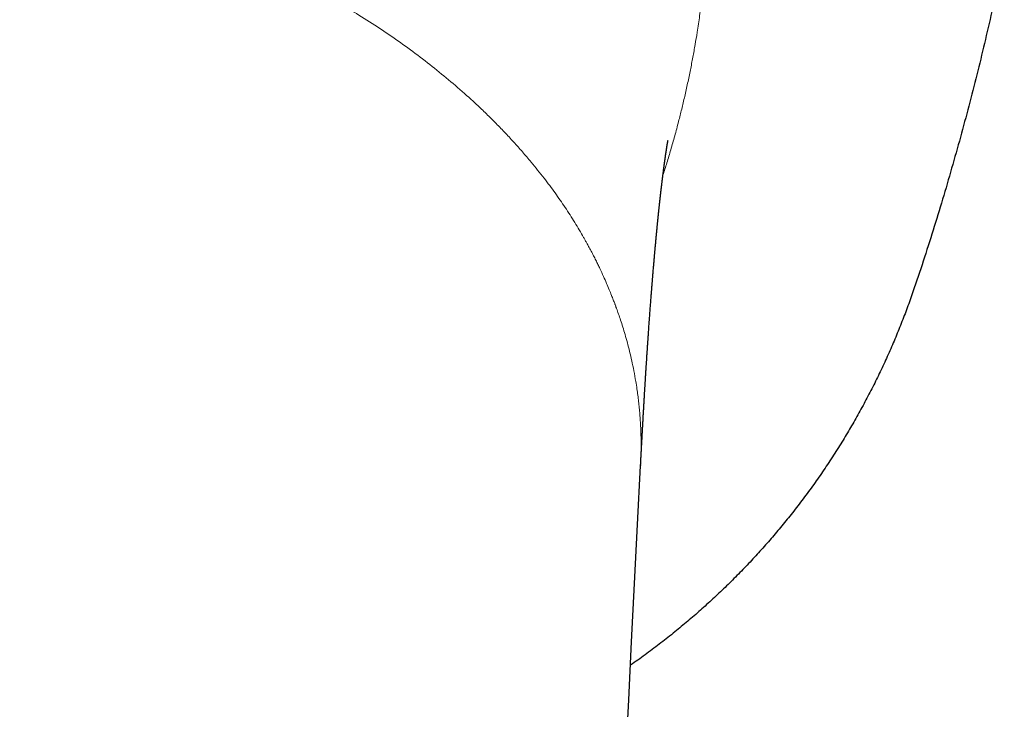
# Model space of a CAD drawing. Header units: millimetres. Extents: x 8 to 646, y 12 to 530.
# Tile 5 of 45: x 337 to 358, y 219 to 233. Entities that reach past the tile are written whole.
import ezdxf

# ---------------------------------------------------------------- set-up
doc = ezdxf.new("R2010")
doc.units = ezdxf.units.MM

msp = doc.modelspace()

# ---------------------------------------------------------------- linework, layer by layer
at = {"color": 7, "linetype": 'Continuous', "lineweight": 30}
msp.add_line((350.585, 223.759), (350.584, 223.75), dxfattribs=at)
at = {"color": 7, "linetype": 'Continuous', "lineweight": 30, "flags": 128}
msp.add_lwpolyline([(350.27, 217.568), (350.333, 218.787), (350.395, 220.017), (350.458, 221.257), (350.522, 222.507), (350.585, 223.75)], dxfattribs=at)
at = {"color": 8, "linetype": 'Continuous', "lineweight": 0}
for points, knots in [([(351.058, 229.913), (351.059, 229.914), (351.088, 230.003), (351.144, 230.184), (351.228, 230.462), (351.311, 230.754), (351.388, 231.041), (351.458, 231.321), (351.523, 231.593), (351.584, 231.87), (351.642, 232.147), (351.695, 232.419), (351.743, 232.686), (351.791, 232.979), (351.839, 233.298), (351.885, 233.64), (351.923, 233.972), (351.955, 234.295), (351.981, 234.607), (352.001, 234.91), (352.016, 235.202), (352.026, 235.474), (352.032, 235.725), (352.034, 235.899), (352.035, 236.01), (352.035, 236.06), (352.035, 236.11), (352.035, 236.16), (352.034, 236.209), (352.034, 236.258), (352.033, 236.355), (352.031, 236.505), (352.025, 236.713), (352.016, 236.937), (352.005, 237.175), (351.989, 237.427), (351.969, 237.692), (351.944, 237.97), (351.914, 238.262), (351.877, 238.568), (351.834, 238.888), (351.783, 239.222), (351.724, 239.569), (351.658, 239.914), (351.587, 240.256), (351.532, 240.503), (351.493, 240.667), (351.474, 240.745), (351.455, 240.823), (351.435, 240.901), (351.415, 240.98), (351.395, 241.06), (351.351, 241.227), (351.282, 241.479), (351.185, 241.808), (351.086, 242.126), (350.985, 242.432), (350.883, 242.724), (350.782, 243.002), (350.68, 243.267), (350.579, 243.521), (350.482, 243.756), (350.39, 243.972), (350.302, 244.171), (350.216, 244.361), (350.131, 244.542), (350.048, 244.715), (349.967, 244.88), (349.889, 245.036), (349.786, 245.237), (349.653, 245.488), (349.484, 245.794), (349.303, 246.11), (349.109, 246.434), (348.902, 246.765), (348.706, 247.066), (348.525, 247.335), (348.361, 247.57), (348.19, 247.808), (348.013, 248.049), (347.828, 248.292), (347.64, 248.531), (347.444, 248.775), (347.242, 249.018), (347.037, 249.258), (346.839, 249.482), (346.65, 249.692), (346.47, 249.887), (346.306, 250.061), (346.157, 250.216), (346.023, 250.353), (345.91, 250.467), (345.816, 250.559), (345.76, 250.615), (345.726, 250.648), (345.712, 250.662), (345.698, 250.676), (345.684, 250.689), (345.67, 250.703), (345.657, 250.716), (345.643, 250.729), (345.57, 250.8), (345.433, 250.931), (345.226, 251.125), (345.006, 251.326), (344.773, 251.533), (344.526, 251.747), (344.265, 251.966), (343.988, 252.193), (343.693, 252.427), (343.38, 252.667), (343.089, 252.882), (342.826, 253.071), (342.656, 253.19), (342.546, 253.266), (342.499, 253.298), (342.452, 253.331), (342.404, 253.363), (342.357, 253.396), (342.308, 253.428), (342.26, 253.46), (342.124, 253.551), (341.905, 253.694), (341.604, 253.885), (341.315, 254.062), (341.036, 254.227), (340.771, 254.379), (340.52, 254.518), (340.282, 254.647), (340.057, 254.765), (339.843, 254.874), (339.641, 254.974), (339.451, 255.066), (339.275, 255.149), (339.113, 255.224), (338.977, 255.285), (338.864, 255.335), (338.773, 255.375), (338.681, 255.415), (338.617, 255.442), (338.576, 255.459), (338.565, 255.464), (338.553, 255.469), (338.542, 255.473), (338.531, 255.478), (338.449, 255.512), (338.292, 255.577), (338.054, 255.672), (337.802, 255.768), (337.536, 255.865), (337.257, 255.963), (336.963, 256.061), (336.652, 256.159), (336.324, 256.257), (335.978, 256.353), (335.7, 256.425), (335.496, 256.475), (335.369, 256.505), (335.24, 256.535), (335.11, 256.564), (334.978, 256.593), (334.844, 256.621), (334.644, 256.661), (334.383, 256.71), (334.065, 256.765), (333.76, 256.813), (333.466, 256.854), (333.186, 256.889), (332.921, 256.918), (332.669, 256.942), (332.429, 256.962), (332.201, 256.979), (331.983, 256.992), (331.777, 257.002), (331.584, 257.009), (331.404, 257.014), (331.238, 257.018), (331.084, 257.019), (330.986, 257.02), (330.939, 257.02)], [0, 0, 0, 0, 0.0001152, 0.0072175, 0.0146872, 0.022524, 0.0307278, 0.0376811, 0.0448779, 0.0523176, 0.0596424, 0.0667769, 0.0737682, 0.0806162, 0.089798, 0.0987092, 0.1073497, 0.1157196, 0.1238192, 0.1316487, 0.1392081, 0.1464978, 0.1526896, 0.1586727, 0.1599872, 0.1612912, 0.1625846, 0.1638676, 0.16514, 0.166402, 0.1676534, 0.1726483, 0.1780351, 0.1838138, 0.1899842, 0.1965461, 0.203372, 0.2105753, 0.2181559, 0.2261137, 0.2344485, 0.24316, 0.2522482, 0.2617127, 0.2703526, 0.2792836, 0.2813286, 0.2833882, 0.2854625, 0.2875514, 0.2896549, 0.2917732, 0.293906, 0.3030525, 0.3119137, 0.3204897, 0.3287807, 0.3367868, 0.3443727, 0.3516841, 0.3587212, 0.3654839, 0.3712904, 0.3768783, 0.3822479, 0.3873992, 0.3923321, 0.397047, 0.4015437, 0.4058223, 0.4144636, 0.4234564, 0.4328007, 0.4424963, 0.4525428, 0.46294, 0.4701397, 0.4774982, 0.4850152, 0.4926909, 0.5005254, 0.5084468, 0.5160904, 0.5246063, 0.5326898, 0.540341, 0.5475598, 0.5543464, 0.5607006, 0.5659348, 0.5708342, 0.575399, 0.5782284, 0.580912, 0.5814221, 0.5819265, 0.5824252, 0.5829183, 0.5834059, 0.5838878, 0.5843641, 0.5848347, 0.5917044, 0.5989365, 0.6065309, 0.6144876, 0.6228068, 0.6314884, 0.6405328, 0.6501958, 0.6602413, 0.6706695, 0.6777619, 0.685021, 0.6864665, 0.6879184, 0.6893768, 0.6908416, 0.6923128, 0.6937905, 0.6952746, 0.696765, 0.7062168, 0.7152543, 0.7238776, 0.7320866, 0.7398813, 0.7471338, 0.7539871, 0.7604414, 0.7664969, 0.7722531, 0.7775962, 0.7825265, 0.7870441, 0.7911492, 0.7938973, 0.7964235, 0.7987279, 0.8014299, 0.8017551, 0.8020737, 0.8023856, 0.8026909, 0.8029896, 0.8032816, 0.8094361, 0.8159253, 0.822749, 0.8299071, 0.8373996, 0.8452264, 0.8533873, 0.8621135, 0.8711917, 0.8806221, 0.8838769, 0.8871717, 0.8905064, 0.893881, 0.8972957, 0.9007502, 0.9042448, 0.9127215, 0.9208675, 0.9286828, 0.9361672, 0.9433209, 0.9500249, 0.9564099, 0.9624759, 0.968223, 0.9737586, 0.9789621, 0.9838336, 0.9883732, 0.9925807, 0.9964563, 1, 1, 1, 1]), ([(330.939, 236.854), (330.988, 236.854), (331.093, 236.853), (331.259, 236.852), (331.444, 236.85), (331.649, 236.846), (331.872, 236.84), (332.114, 236.831), (332.385, 236.82), (332.685, 236.804), (333.016, 236.784), (333.37, 236.757), (333.746, 236.725), (334.12, 236.688), (334.489, 236.647), (334.852, 236.602), (335.229, 236.551), (335.621, 236.492), (336.026, 236.426), (336.406, 236.358), (336.76, 236.29), (337.071, 236.227), (337.289, 236.18), (337.412, 236.152), (337.45, 236.144), (337.489, 236.135), (337.528, 236.126), (337.566, 236.117), (337.794, 236.065), (338.229, 235.96), (338.866, 235.789), (339.512, 235.598), (340.149, 235.391), (340.774, 235.169), (341.389, 234.933), (341.947, 234.7), (342.453, 234.473), (342.907, 234.256), (343.351, 234.032), (343.782, 233.8), (344.2, 233.562), (344.624, 233.306), (345.054, 233.03), (345.489, 232.732), (345.909, 232.424), (346.314, 232.106), (346.704, 231.779), (347.026, 231.491), (347.287, 231.244), (347.493, 231.04), (347.694, 230.833), (347.889, 230.624), (348.078, 230.412), (348.248, 230.213), (348.4, 230.027), (348.532, 229.86), (348.655, 229.698), (348.769, 229.542), (348.878, 229.388), (349.02, 229.179), (349.189, 228.917), (349.328, 228.683), (349.41, 228.536), (349.446, 228.473), (349.488, 228.396), (349.535, 228.307), (349.586, 228.209), (349.634, 228.115), (349.679, 228.024), (349.733, 227.91), (349.795, 227.776), (349.861, 227.627), (349.918, 227.492), (349.965, 227.376), (350.003, 227.278), (350.028, 227.214), (350.043, 227.174), (350.05, 227.156), (350.056, 227.138), (350.062, 227.121), (350.068, 227.105), (350.086, 227.055), (350.117, 226.968), (350.162, 226.837), (350.208, 226.692), (350.256, 226.532), (350.305, 226.36), (350.353, 226.174), (350.399, 225.976), (350.443, 225.763), (350.479, 225.564), (350.507, 225.391), (350.526, 225.249), (350.543, 225.115), (350.557, 224.981), (350.569, 224.847), (350.583, 224.652), (350.595, 224.395), (350.597, 224.088), (350.592, 223.876), (350.585, 223.769), (350.585, 223.759)], [0, 0, 0, 0, 0.004848, 0.010323, 0.016425, 0.023153, 0.030509, 0.038491, 0.0471, 0.057294, 0.068247, 0.079958, 0.092427, 0.105654, 0.117255, 0.129382, 0.142036, 0.155216, 0.168921, 0.183152, 0.19401, 0.205155, 0.215201, 0.216533, 0.217869, 0.219209, 0.220552, 0.221899, 0.223177, 0.24428, 0.267404, 0.290527, 0.313648, 0.336762, 0.359869, 0.382967, 0.401109, 0.419246, 0.437377, 0.455351, 0.473023, 0.490694, 0.510777, 0.530861, 0.550945, 0.571028, 0.591107, 0.611181, 0.622824, 0.634642, 0.646457, 0.658268, 0.670076, 0.68188, 0.691152, 0.700422, 0.708891, 0.717145, 0.72527, 0.733268, 0.749937, 0.766023, 0.769114, 0.772182, 0.775651, 0.780747, 0.785655, 0.790375, 0.794908, 0.799252, 0.807379, 0.814755, 0.821381, 0.827256, 0.831806, 0.835775, 0.836718, 0.837622, 0.838486, 0.83931, 0.840094, 0.840839, 0.846535, 0.852903, 0.859942, 0.867652, 0.876032, 0.884916, 0.894445, 0.90462, 0.915441, 0.922978, 0.929353, 0.935727, 0.942101, 0.948475, 0.954848, 0.969867, 0.984884, 0.998504, 1, 1, 1, 1])]:
    msp.add_open_spline(points, degree=3, knots=knots, dxfattribs=at)
at = {"color": 7, "linetype": 'Continuous', "lineweight": 30}
for points, knots in [([(358.306, 234.637), (358.274, 234.478), (358.195, 234.092), (358.061, 233.478), (357.906, 232.801), (357.744, 232.131), (357.575, 231.467), (357.398, 230.805), (357.213, 230.146), (357.02, 229.487), (356.821, 228.831), (356.613, 228.176), (356.432, 227.629), (356.277, 227.188), (356.151, 226.854), (356.018, 226.522), (355.878, 226.194), (355.73, 225.868), (355.575, 225.546), (355.412, 225.228), (355.243, 224.913), (355.066, 224.602), (354.88, 224.29), (354.683, 223.978), (354.476, 223.664), (354.261, 223.356), (354.039, 223.053), (353.813, 222.76), (353.586, 222.478), (353.356, 222.206), (353.12, 221.939), (352.878, 221.677), (352.631, 221.421), (352.378, 221.171), (352.119, 220.926), (351.855, 220.687), (351.586, 220.453), (351.307, 220.222), (351.018, 219.994), (350.718, 219.769), (350.502, 219.611), (350.384, 219.531), (350.37, 219.521)], [0, 0, 0, 0, 0.027608, 0.067452, 0.107291, 0.14629, 0.185291, 0.224292, 0.263291, 0.302376, 0.341465, 0.380552, 0.419635, 0.439982, 0.460336, 0.480692, 0.501045, 0.52139, 0.541739, 0.562096, 0.582456, 0.602813, 0.623162, 0.644555, 0.665958, 0.687363, 0.708766, 0.730159, 0.750437, 0.770722, 0.79101, 0.811295, 0.831573, 0.85185, 0.872134, 0.892421, 0.912705, 0.932982, 0.954315, 0.975657, 0.997002, 1, 1, 1, 1]), ([(350.585, 223.759), (350.586, 223.77), (350.587, 223.801), (350.59, 223.849), (350.592, 223.899), (350.594, 223.941), (350.596, 223.972), (350.597, 223.993), (350.598, 224.008), (350.599, 224.022), (350.6, 224.038), (350.6, 224.055), (350.602, 224.079), (350.603, 224.109), (350.605, 224.145), (350.608, 224.201), (350.612, 224.276), (350.617, 224.367), (350.622, 224.456), (350.627, 224.541), (350.631, 224.624), (350.636, 224.705), (350.64, 224.787), (350.645, 224.87), (350.65, 224.95), (350.654, 225.026), (350.659, 225.102), (350.663, 225.181), (350.667, 225.246), (350.67, 225.291), (350.671, 225.315), (350.672, 225.335), (350.674, 225.354), (350.675, 225.376), (350.677, 225.403), (350.679, 225.435), (350.681, 225.47), (350.683, 225.504), (350.685, 225.535), (350.687, 225.566), (350.689, 225.599), (350.691, 225.635), (350.693, 225.67), (350.695, 225.702), (350.697, 225.734), (350.699, 225.77), (350.702, 225.807), (350.704, 225.842), (350.706, 225.869), (350.707, 225.891), (350.708, 225.909), (350.709, 225.928), (350.711, 225.949), (350.713, 225.975), (350.715, 226.006), (350.717, 226.042), (350.719, 226.08), (350.722, 226.119), (350.724, 226.156), (350.727, 226.188), (350.729, 226.218), (350.731, 226.25), (350.733, 226.287), (350.736, 226.328), (350.739, 226.367), (350.741, 226.402), (350.743, 226.434), (350.745, 226.467), (350.748, 226.502), (350.75, 226.537), (350.753, 226.571), (350.755, 226.611), (350.759, 226.661), (350.763, 226.719), (350.767, 226.78), (350.772, 226.84), (350.777, 226.916), (350.784, 227.005), (350.791, 227.106), (350.799, 227.206), (350.807, 227.306), (350.813, 227.384), (350.817, 227.442), (350.82, 227.481), (350.823, 227.519), (350.825, 227.547), (350.827, 227.566), (350.828, 227.579), (350.829, 227.594), (350.831, 227.611), (350.832, 227.632), (350.834, 227.654), (350.836, 227.673), (350.837, 227.69), (350.838, 227.707), (350.84, 227.726), (350.841, 227.745), (350.843, 227.762), (350.844, 227.776), (350.845, 227.788), (350.846, 227.8), (350.847, 227.816), (350.849, 227.833), (350.85, 227.851), (350.851, 227.866), (350.854, 227.893), (350.857, 227.93), (350.861, 227.976), (350.864, 228.018), (350.868, 228.057), (350.871, 228.1), (350.875, 228.143), (350.879, 228.19), (350.883, 228.229), (350.885, 228.261), (350.888, 228.287), (350.89, 228.313), (350.892, 228.339), (350.895, 228.364), (350.897, 228.385), (350.898, 228.403), (350.9, 228.421), (350.901, 228.438), (350.903, 228.456), (350.905, 228.472), (350.906, 228.489), (350.908, 228.507), (350.91, 228.526), (350.911, 228.543), (350.913, 228.559), (350.914, 228.578), (350.916, 228.598), (350.918, 228.615), (350.919, 228.63), (350.921, 228.644), (350.922, 228.66), (350.924, 228.676), (350.925, 228.692), (350.927, 228.709), (350.928, 228.722), (350.929, 228.734), (350.931, 228.747), (350.933, 228.768), (350.935, 228.795), (350.938, 228.826), (350.941, 228.856), (350.944, 228.885), (350.947, 228.916), (350.95, 228.948), (350.953, 228.978), (350.956, 229), (350.958, 229.019), (350.959, 229.037), (350.961, 229.053), (350.963, 229.067), (350.964, 229.08), (350.965, 229.094), (350.967, 229.109), (350.968, 229.123), (350.97, 229.135), (350.971, 229.15), (350.973, 229.168), (350.975, 229.19), (350.978, 229.213), (350.98, 229.238), (350.983, 229.26), (350.985, 229.279), (350.986, 229.29), (350.987, 229.3), (350.988, 229.308), (350.989, 229.317), (350.99, 229.327), (350.991, 229.339), (350.993, 229.352), (350.994, 229.363), (350.995, 229.374), (350.996, 229.386), (350.998, 229.4), (350.999, 229.413), (351.001, 229.424), (351.002, 229.434), (351.003, 229.445), (351.004, 229.458), (351.006, 229.473), (351.008, 229.488), (351.009, 229.5), (351.01, 229.51), (351.011, 229.519), (351.012, 229.528), (351.014, 229.539), (351.015, 229.551), (351.016, 229.562), (351.017, 229.572), (351.018, 229.581), (351.019, 229.59), (351.021, 229.601), (351.022, 229.612), (351.023, 229.622), (351.024, 229.631), (351.025, 229.641), (351.027, 229.652), (351.028, 229.665), (351.03, 229.679), (351.031, 229.692), (351.033, 229.703), (351.034, 229.712), (351.035, 229.724), (351.037, 229.74), (351.04, 229.76), (351.042, 229.78), (351.044, 229.799), (351.046, 229.817), (351.048, 229.831), (351.05, 229.843), (351.051, 229.855), (351.053, 229.867), (351.054, 229.876), (351.055, 229.884), (351.056, 229.892), (351.057, 229.902), (351.059, 229.919), (351.061, 229.937), (351.064, 229.958), (351.067, 229.978), (351.069, 229.998), (351.072, 230.019), (351.074, 230.038), (351.077, 230.058), (351.08, 230.077), (351.082, 230.095), (351.085, 230.115), (351.087, 230.132), (351.089, 230.149), (351.092, 230.166), (351.094, 230.181), (351.095, 230.195), (351.097, 230.206), (351.099, 230.218), (351.1, 230.23), (351.102, 230.24), (351.103, 230.25), (351.105, 230.262), (351.107, 230.274), (351.108, 230.284), (351.109, 230.294), (351.111, 230.302), (351.112, 230.312), (351.114, 230.322), (351.115, 230.332), (351.116, 230.342), (351.118, 230.353), (351.12, 230.364), (351.121, 230.373), (351.122, 230.382), (351.124, 230.39), (351.125, 230.399), (351.126, 230.407), (351.127, 230.413), (351.128, 230.421), (351.129, 230.429), (351.131, 230.437), (351.132, 230.444), (351.133, 230.45), (351.134, 230.457), (351.135, 230.465), (351.136, 230.472), (351.137, 230.478), (351.138, 230.482), (351.138, 230.486), (351.139, 230.49), (351.14, 230.495), (351.14, 230.5), (351.141, 230.505), (351.142, 230.509), (351.143, 230.514), (351.144, 230.52), (351.144, 230.525), (351.145, 230.531), (351.146, 230.535), (351.147, 230.539), (351.148, 230.544), (351.148, 230.549), (351.149, 230.554), (351.15, 230.559), (351.151, 230.563), (351.151, 230.567), (351.152, 230.57), (351.152, 230.574), (351.153, 230.578), (351.154, 230.582), (351.154, 230.585), (351.155, 230.589), (351.156, 230.594), (351.157, 230.6), (351.158, 230.605), (351.158, 230.609), (351.159, 230.615), (351.16, 230.62), (351.161, 230.625), (351.162, 230.629), (351.163, 230.634), (351.163, 230.638), (351.164, 230.64), (351.165, 230.644), (351.165, 230.647), (351.166, 230.649), (351.166, 230.651), (351.166, 230.653), (351.166, 230.654), (351.167, 230.655), (351.167, 230.656), (351.167, 230.656), (351.167, 230.656), (351.167, 230.656)], [0, 0, 0, 0, 0.002843, 0.008149, 0.012624, 0.016269, 0.019082, 0.02078, 0.021958, 0.023158, 0.02453, 0.026075, 0.027792, 0.030841, 0.034132, 0.037382, 0.045877, 0.054345, 0.062028, 0.069821, 0.077479, 0.084767, 0.091927, 0.100022, 0.107543, 0.114154, 0.121099, 0.128497, 0.136497, 0.139097, 0.141398, 0.143196, 0.144747, 0.146783, 0.149352, 0.152306, 0.156, 0.159168, 0.162023, 0.164876, 0.168033, 0.171588, 0.175043, 0.178115, 0.180867, 0.184207, 0.188576, 0.191683, 0.194288, 0.196425, 0.198177, 0.199622, 0.201779, 0.204355, 0.207457, 0.210843, 0.214773, 0.218757, 0.222494, 0.225634, 0.228292, 0.231403, 0.235281, 0.239472, 0.243539, 0.247017, 0.250082, 0.253322, 0.256995, 0.260735, 0.264122, 0.267456, 0.27302, 0.279408, 0.285481, 0.291871, 0.298368, 0.309471, 0.319939, 0.331028, 0.341822, 0.352559, 0.356739, 0.361298, 0.365693, 0.369382, 0.370858, 0.372274, 0.373764, 0.375751, 0.378267, 0.380959, 0.38313, 0.384877, 0.3868, 0.388988, 0.391389, 0.393441, 0.394986, 0.396163, 0.397578, 0.399418, 0.401611, 0.403676, 0.405519, 0.407137, 0.413111, 0.418737, 0.423498, 0.42818, 0.432879, 0.439081, 0.444148, 0.450076, 0.453427, 0.456274, 0.459739, 0.463284, 0.466399, 0.469039, 0.47128, 0.473317, 0.475886, 0.478191, 0.48012, 0.482239, 0.484685, 0.487326, 0.489511, 0.49136, 0.493736, 0.496975, 0.49924, 0.500817, 0.502732, 0.505013, 0.507067, 0.509352, 0.511766, 0.513649, 0.515018, 0.51669, 0.518799, 0.523899, 0.527822, 0.531764, 0.536425, 0.539903, 0.545349, 0.550113, 0.552666, 0.555301, 0.558087, 0.560663, 0.562704, 0.56436, 0.566447, 0.568817, 0.57095, 0.572804, 0.574448, 0.577562, 0.581146, 0.584834, 0.588129, 0.592879, 0.595091, 0.596864, 0.59835, 0.59968, 0.600881, 0.602443, 0.604536, 0.606793, 0.608612, 0.610091, 0.612105, 0.614706, 0.616867, 0.618397, 0.620013, 0.621878, 0.624082, 0.626687, 0.629468, 0.631514, 0.633054, 0.634495, 0.636114, 0.637945, 0.640043, 0.642272, 0.64393, 0.645258, 0.646858, 0.648837, 0.650929, 0.652648, 0.654251, 0.655984, 0.658049, 0.660436, 0.663145, 0.665665, 0.667665, 0.669252, 0.670847, 0.674165, 0.678567, 0.681842, 0.686094, 0.689534, 0.692313, 0.694295, 0.69702, 0.699523, 0.701153, 0.702696, 0.704428, 0.706458, 0.708983, 0.71455, 0.718187, 0.722338, 0.727476, 0.73139, 0.736209, 0.740263, 0.745119, 0.74946, 0.753315, 0.758798, 0.762166, 0.765994, 0.771243, 0.773749, 0.776554, 0.779922, 0.783186, 0.785681, 0.78853, 0.791807, 0.795317, 0.798327, 0.800944, 0.803288, 0.806281, 0.80943, 0.812306, 0.815155, 0.818756, 0.822408, 0.82552, 0.827844, 0.830778, 0.83373, 0.836421, 0.838666, 0.841198, 0.844091, 0.847005, 0.84949, 0.851727, 0.854359, 0.857353, 0.860359, 0.862649, 0.864098, 0.865637, 0.867448, 0.869595, 0.871797, 0.873593, 0.875557, 0.877531, 0.880077, 0.883097, 0.885567, 0.887576, 0.889467, 0.891663, 0.894378, 0.897083, 0.899586, 0.901645, 0.903715, 0.905546, 0.907801, 0.910384, 0.912501, 0.914089, 0.916794, 0.920231, 0.924098, 0.927513, 0.930312, 0.934512, 0.939831, 0.943635, 0.947483, 0.952469, 0.956858, 0.960575, 0.965078, 0.970073, 0.973866, 0.97789, 0.983038, 0.987498, 0.991026, 0.993743, 0.997023, 1, 1, 1, 1])]:
    msp.add_open_spline(points, degree=3, knots=knots, dxfattribs=at)

doc.saveas('drawing.dxf')
